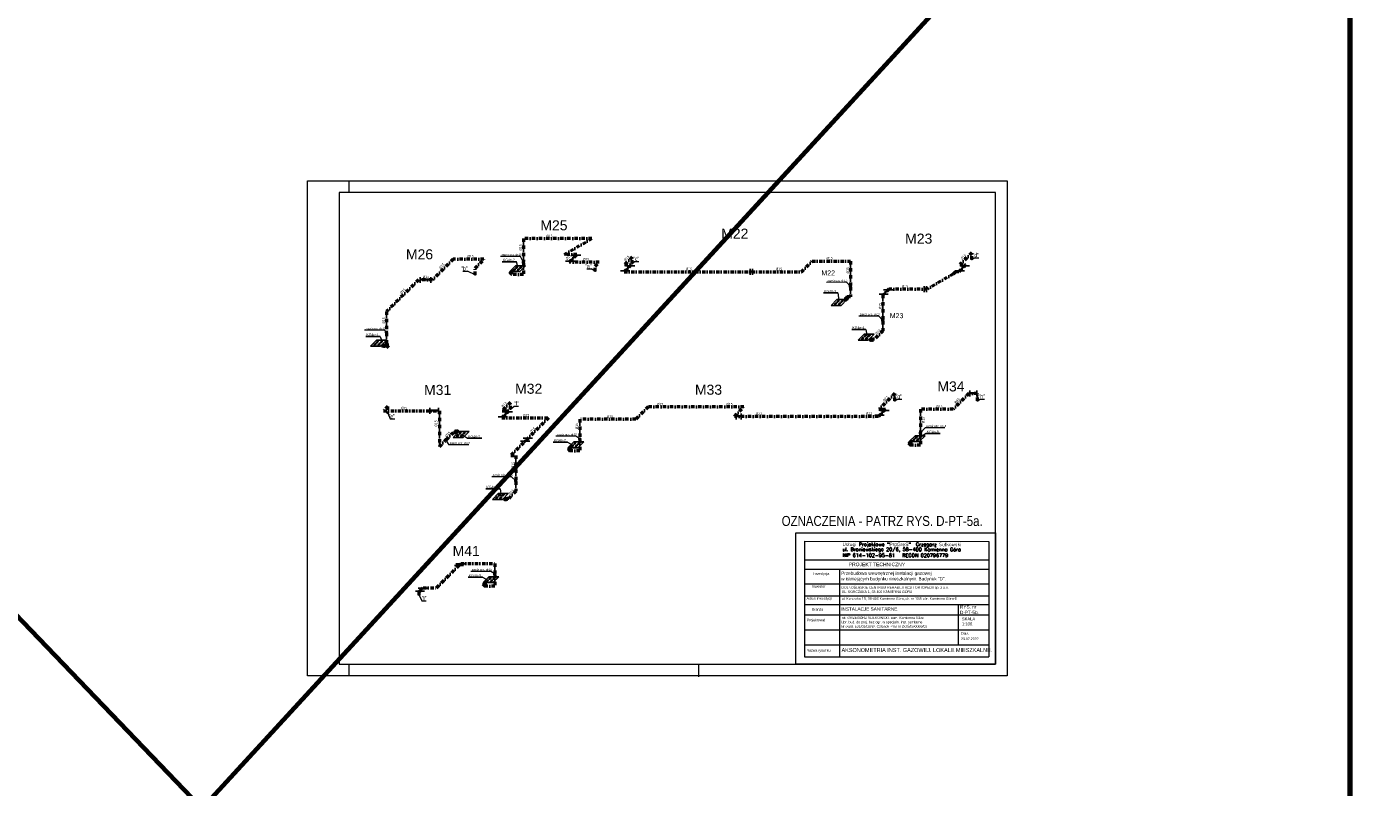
# Model space of a CAD drawing. Extents: x 34439 to 126910, y -74890 to 17912.
# Tile 77 of 144: x 93215 to 101296, y -55075 to -50514. Entities that reach past the tile are written whole.
import ezdxf

# ---------------------------------------------------------------- set-up
doc = ezdxf.new("R2010")
doc.units = 0
doc.header["$MEASUREMENT"] = 0
for name, pattern in [('ACAD_ISO03W100', [30, 12, -18]), ('DASHDOT', [8.5, 4, -2, 0.5, -2]), ('Przerywana długa', [1058333.301544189, 634999.990463, -423333.311081])]:
    doc.linetypes.add(name, pattern=pattern)
for name, color, linetype, lineweight in [('062', 62, 'Continuous', 0), ('_konstrukcja', 96, 'Continuous', 20), ('inst-gaz-rury', 50, 'Continuous', 50), ('inst. - CIENKA', 7, 'Continuous', 13), ('Opisy_wymiary.2D77', 7, 'Continuous', 0), ('Opisy_wymiary.2D88', 8, 'Continuous', 0), ('proj_gaz', 50, 'GAZ', 50), ('tabelka', 255, 'Continuous', 13), ('tabelka2', 251, 'Continuous', 13), ('URZADZANIA', 3, 'Continuous', 15), ('urzadzenia', 6, 'Continuous', 15), ('wymiar', 3, 'Continuous', 13), ('WYMIARKI', 10, 'Continuous', 13)]:
    doc.layers.add(name, color=color, linetype=linetype, lineweight=lineweight)
doc.layers.add('Opisy', color=2, linetype='Continuous')
doc.layers.add('urządzenia', color=140, linetype='Continuous')
doc.styles.add('GA4-ATR-TEXT', font='arial.ttf', dxfattribs={"width": 0.9})
doc.styles.add('GENERATED_STYLE_1', font='ARIAL.TTF')
doc.styles.get("Standard").update_dxf_attribs({"font": 'ARIALN.TTF'})
doc.styles.add('T.N.ROMAN', font='SIMPLEX')
doc.styles.add('WYMIAR', font='simplex.shx', dxfattribs={"width": 0.85, "height": 30})
doc.linetypes.add('GAZ', pattern='A,0.5,-0.2,["GAZ",Standard,S=0.1,R=0,X=-0.1,Y=-0.05],-0.25', length=0.95)

msp = doc.modelspace()

# ---------------------------------------------------------------- linework, layer by layer
for p, q in [((96447.2, -51920), (96503, -51920)), ((96484, -51883.2), (96539.8, -51883.2)), ((96808.2, -51946.9), (96864, -51946.9)), ((98816.5, -51946.9), (98872.3, -51946.9)), ((95575.3, -52014.6), (95575.3, -52049.9)), ((95639.3, -52014.6), (95639.3, -52049.9)), ((96778.5, -51976.6), (96834.3, -51976.6)), ((97556.2, -51965.9), (97556.2, -52001.3)), ((97571.2, -51965.9), (97571.2, -52001.3)), ((98786.8, -51976.6), (98842.6, -51976.6)), ((98329.9, -52117.6), (98385.7, -52117.6)), ((98356.1, -52091.4), (98411.9, -52091.4)), ((98600.2, -52070.1), (98600.2, -52105.4)), ((98615.2, -52070.1), (98615.2, -52105.4)), ((98875.4, -52695.9), (98875.4, -52731.2)), ((98917.4, -52695.9), (98917.4, -52731.2)), ((95632.8, -52799.9), (95632.8, -52835.2)), ((95684.8, -52799.9), (95684.8, -52835.2)), ((96073.6, -52823.3), (96129.4, -52823.3)), ((97471.9, -52833.7), (97471.9, -52869.1)), ((97501.9, -52833.7), (97501.9, -52869.1)), ((98305.4, -52844.4), (98361.2, -52844.4)), ((98335.1, -52814.7), (98390.9, -52814.7)), ((96043.9, -52853), (96099.7, -52853)), ((96176.8, -53000), (96232.7, -53000)), ((96194.5, -52982.4), (96250.3, -52982.4)), ((95788.9, -53736.3), (95844.8, -53736.3)), ((95780.5, -53744.8), (95836.3, -53744.8)), ((95546.3, -53899), (95602.1, -53899)), ((95564, -53881.3), (95619.8, -53881.3))]:
    msp.add_line(p, q)
at = {"layer": '062', "linetype": 'Przerywana długa', "flags": 128}
msp.add_lwpolyline([(94898.6, -51437.1), (99098.6, -51437.1), (99098.6, -54407.1), (94898.6, -54407.1)], close=True, dxfattribs=at)
at = {"layer": '_konstrukcja', "lineweight": 70, "ltscale": 50}
for p, q in [((103469.4, -45190), (84133.8, -66231.7)), ((103631.9, -64931.8), (84783.7, -45352.5))]:
    msp.add_line(p, q, dxfattribs=at)
at = {"layer": '_konstrukcja', "lineweight": 80, "ltscale": 50}
msp.add_lwpolyline([(86243.9, -46220.8), (101156.7, -46220.8), (101156.7, -64091.9), (86243.9, -64091.9)], close=True, dxfattribs=at)
at = {"layer": 'inst-gaz-rury', "linetype": 'DASHDOT', "ltscale": 5}
for p, q in [((96605.9, -51783.8), (96195.9, -51783.8)), ((96195.9, -51783.8), (96195.9, -51922.3)), ((96441.4, -51878.8), (96605.9, -51783.8)), ((96516.4, -51878.8), (96441.4, -51878.8)), ((96470.4, -51924.7), (96516.4, -51878.8)), ((98886.6, -51869.6), (98815.9, -51940.4)), ((98886.6, -51909.6), (98886.6, -51869.6)), ((95773.3, -51907.7), (95649.5, -52031.4)), ((95958.3, -51907.7), (95773.3, -51907.7)), ((95905.2, -51960.7), (95958.3, -51907.7)), ((95905.2, -52000.7), (95905.2, -51960.7)), ((96195.9, -51932.3), (96195.9, -51998.8)), ((96650.4, -51924.7), (96470.4, -51924.7)), ((96625.7, -51949.5), (96650.4, -51924.7)), ((96625.7, -51979.5), (96625.7, -51949.5)), ((96842.7, -51940.4), (96800.3, -51982.8)), ((96848.7, -51894.4), (96802.7, -51940.4)), ((96802.7, -51940.4), (96842.7, -51940.4)), ((96848.7, -51934.4), (96848.7, -51894.4)), ((97865.3, -51982.8), (97928.9, -51919.1)), ((97928.9, -51919.1), (98158.9, -51919.1)), ((98158.9, -51919.1), (98158.9, -52066.4)), ((98850.9, -51940.4), (98808.5, -51982.8)), ((98815.9, -51940.4), (98850.9, -51940.4)), ((95564.5, -52031.4), (95373.6, -52222.3)), ((95649.5, -52031.4), (95564.5, -52031.4)), ((96195.9, -51998.8), (96115.9, -51998.8)), ((96800.3, -51982.8), (97865.3, -51982.8)), ((98774.4, -51996.9), (98618.5, -52086.9)), ((98788.5, -51982.8), (98774.4, -51996.9)), ((98808.5, -51982.8), (98788.5, -51982.8)), ((98158.9, -52076.4), (98158.9, -52134.1)), ((98388.5, -52086.9), (98353.1, -52122.3)), ((98353.1, -52122.3), (98353.1, -52269.5)), ((98618.5, -52086.9), (98388.5, -52086.9)), ((98158.9, -52134.1), (98138.9, -52134.1)), ((95373.6, -52222.3), (95373.6, -52340.3)), ((98353.1, -52279.5), (98353.1, -52337.3)), ((95373.6, -52350.3), (95373.6, -52437.3)), ((98353.1, -52337.3), (98303.6, -52386.8)), ((96117.6, -52767.2), (96068.1, -52816.7)), ((96117.6, -52807.2), (96117.6, -52767.2)), ((98425, -52712.7), (98329.5, -52808.2)), ((98425, -52757.7), (98425, -52712.7)), ((98869.6, -52712.7), (98774.2, -52808.2)), ((98921.6, -52712.7), (98869.6, -52712.7)), ((98921.6, -52757.7), (98921.6, -52712.7)), ((95380.5, -52791.9), (95355.7, -52816.7)), ((95355.7, -52816.7), (95690.7, -52816.7)), ((95380.5, -52812.5), (95380.5, -52791.9)), ((95380.5, -52831.9), (95380.5, -52821.5)), ((95690.7, -52816.7), (95690.7, -53031.7)), ((96108.1, -52816.7), (96065.7, -52859.1)), ((96943.7, -52794), (96869.4, -52868.3)), ((97518.7, -52794), (96943.7, -52794)), ((97462.1, -52850.6), (97518.7, -52794)), ((98369.5, -52808.2), (98327.1, -52850.6)), ((98774.2, -52808.2), (98579.2, -52808.2)), ((98579.2, -52808.2), (98579.2, -52945.4)), ((96065.7, -52859.1), (96345.7, -52859.1)), ((96345.7, -52859.1), (96119.4, -53085.4)), ((96869.4, -52868.3), (96534.4, -52868.3)), ((96534.4, -52868.3), (96534.4, -52980.5)), ((98327.1, -52850.6), (97462.1, -52850.6)), ((95690.7, -53031.7), (95725.5, -52996.9)), ((95732.6, -52989.8), (95775.6, -52946.8)), ((96534.4, -52990.5), (96534.4, -53058.3)), ((98579.2, -52955.4), (98579.2, -53023.2)), ((96119.4, -53085.4), (96149.4, -53085.4)), ((96149.4, -53085.4), (96149.4, -53232.6)), ((96534.4, -53058.3), (96464.4, -53058.3)), ((98579.2, -53023.2), (98509.2, -53023.2)), ((96149.4, -53242.6), (96149.4, -53300.4)), ((96149.4, -53300.4), (96107, -53342.8)), ((95674.2, -53878.9), (95819.2, -53734)), ((95819.2, -53734), (96024.2, -53734)), ((96024.2, -53734), (96024.2, -53791.2)), ((96024.2, -53801.2), (96024.2, -53869)), ((95569.5, -53903.7), (95594.2, -53878.9)), ((95594.2, -53878.9), (95674.2, -53878.9)), ((96024.2, -53869), (95954.2, -53869)), ((95569.5, -53923.7), (95569.5, -53903.7))]:
    msp.add_line(p, q, dxfattribs=at)
at = {"layer": 'inst-gaz-rury', "linetype": 'Continuous'}
for p, q in [((96115.9, -51998.8), (96119.6, -51995.1)), ((98138.9, -52134.1), (98135.2, -52137.9)), ((95387.7, -52423.2), (95365.3, -52423.2)), ((98303.6, -52386.8), (98293.4, -52386.8)), ((95775.6, -52946.8), (95785.8, -52946.8)), ((96464.4, -53058.3), (96471.7, -53051)), ((98509.2, -53023.2), (98516.4, -53015.9)), ((96107, -53342.8), (96096.7, -53342.8)), ((95954.2, -53869), (95961.4, -53861.7))]:
    msp.add_line(p, q, dxfattribs=at)
at = {"layer": 'inst-gaz-rury', "ltscale": 50}
for p, q in [((95373.6, -52437.3), (95387.7, -52423.2)), ((96068.1, -52816.7), (96108.1, -52816.7)), ((98329.5, -52808.2), (98369.5, -52808.2))]:
    msp.add_line(p, q, dxfattribs=at)
at = {"layer": 'inst. - CIENKA', "ltscale": 0.05}
for p, q in [((96177.1, -51891.5), (96058.5, -51891.6)), ((98133.7, -52046.4), (98015.1, -52046.5)), ((98327.9, -52249.6), (98209.3, -52249.7)), ((95360.5, -52334.3), (95241.9, -52334.4)), ((98725.7, -52919.3), (98607.1, -52919.4)), ((96509.2, -52970.5), (96390.6, -52970.6)), ((95866.5, -53021.7), (95747.9, -53021.8)), ((96124.2, -53212.7), (96005.6, -53212.8)), ((95998.9, -53781.3), (95880.4, -53781.4))]:
    msp.add_line(p, q, dxfattribs=at)
at = {"layer": 'Opisy'}
for p, q in [((96068.2, -51922.8), (96153.1, -51922.9)), ((97997.4, -52110), (98082.2, -52110.1)), ((98166.7, -52329.3), (98251.5, -52329.4)), ((95249.5, -52370.6), (95334.3, -52370.6)), ((95860.4, -52982.3), (95945.3, -52982.4)), ((96374.4, -53005.2), (96459.3, -53005.3)), ((98612.9, -52954.5), (98697.7, -52954.5)), ((95970, -53285.4), (96054.9, -53285.4)), ((95864.2, -53816), (95949, -53816))]:
    msp.add_line(p, q, dxfattribs=at)
at = {"layer": 'Opisy_wymiary.2D77', "linetype": 'Continuous'}
for p, q in [((99028.6, -51507.1), (95088.6, -51507.1)), ((95088.6, -51507.1), (95088.6, -54337.1)), ((99028.6, -54337.1), (99028.6, -51507.1)), ((95088.6, -54337.1), (99028.6, -54337.1))]:
    msp.add_line(p, q, dxfattribs=at)
at = {"layer": 'Opisy_wymiary.2D88', "linetype": 'Continuous'}
for p, q in [((95148.6, -51507.1), (95148.6, -51437.1)), ((95148.6, -54407.1), (95148.6, -54337.1)), ((97248.6, -54413.5), (97248.6, -54343.5))]:
    msp.add_line(p, q, dxfattribs=at)
at = {"layer": 'proj_gaz', "linetype": 'Continuous'}
for points in [[(96119.6, -51995.1), (96116.7, -51986), (96125.8, -51991.5), (96122.4, -51980.7), (96132.8, -51982.8)], [(98135.2, -52137.9), (98138.1, -52146.9), (98129, -52141.5), (98132.4, -52152.2), (98122.1, -52150.2)], [(95365.3, -52423.2), (95361, -52431.6), (95358.4, -52421.3), (95353.2, -52431.4), (95347.4, -52422.6)], [(98293.4, -52386.8), (98289, -52395.2), (98286.4, -52384.9), (98281.2, -52395), (98275.4, -52386.2)], [(95785.8, -52946.8), (95790.2, -52938.4), (95792.8, -52948.7), (95798, -52938.6), (95803.8, -52947.4)], [(98516.4, -53015.9), (98513.6, -53006.8), (98522.7, -53012.3), (98519.2, -53001.5), (98529.6, -53003.6)], [(96471.7, -53051), (96468.8, -53041.9), (96477.9, -53047.4), (96474.5, -53036.6), (96484.8, -53038.7)], [(96096.7, -53342.8), (96092.3, -53351.3), (96089.8, -53341), (96084.6, -53351), (96078.7, -53342.2)], [(95961.4, -53861.7), (95958.6, -53852.7), (95967.7, -53858.1), (95964.2, -53847.4), (95974.6, -53849.4)]]:
    msp.add_spline(points, degree=3, dxfattribs=at)
at = {"layer": 'tabelka', "linetype": 'Continuous'}
msp.add_lwpolyline([(97831.1, -53550.6), (99028.6, -53550.6), (99028.6, -54337.1), (97831.1, -54337.1)], close=True, dxfattribs=at)
at = {"layer": 'tabelka2', "linetype": 'Continuous'}
msp.add_line((97883, -53599.3), (97883, -54294.6), dxfattribs=at)
at = {"layer": 'tabelka2'}
for p, q in [((97883, -53599.3), (98989.2, -53601)), ((98989.2, -53601), (98989.2, -54294.6)), ((97883, -53712), (98989.2, -53712)), ((97883, -53767.5), (98988.6, -53767.5)), ((98092.2, -53767.5), (98092.2, -54294.6)), ((97883, -53856.7), (98988.6, -53856.7)), ((97883, -53927.9), (98988.6, -53927.9)), ((97883, -53980.8), (98988.6, -53980.8)), ((98807.3, -54222.6), (98807.3, -53980.8)), ((97883, -54042.6), (98989.2, -54042.6)), ((97883, -54132.6), (98989.2, -54132.6)), ((97883, -54222.6), (98989.2, -54222.6)), ((97883, -54294.6), (98989.2, -54294.6))]:
    msp.add_line(p, q, dxfattribs=at)
at = {"layer": 'URZADZANIA'}
for p, q in [((96471.5, -51920), (96508.3, -51883.2)), ((96478.2, -51920), (96515, -51883.2)), ((96802.8, -51976.6), (96832.5, -51946.9)), ((96809.5, -51976.6), (96839.2, -51946.9)), ((98811, -51976.6), (98840.7, -51946.9)), ((98817.7, -51976.6), (98847.4, -51946.9)), ((98354.2, -52117.6), (98380.4, -52091.4)), ((98360.9, -52117.6), (98387.1, -52091.4)), ((96068.2, -52853), (96097.9, -52823.3)), ((96074.9, -52853), (96104.6, -52823.3)), ((98329.6, -52844.4), (98359.3, -52814.7)), ((98336.3, -52844.4), (98366, -52814.7)), ((96201.1, -53000), (96218.8, -52982.4)), ((96207.8, -53000), (96225.5, -52982.4)), ((95804.7, -53744.8), (95813.2, -53736.3)), ((95811.4, -53744.8), (95819.9, -53736.3)), ((95570.6, -53899), (95588.3, -53881.3)), ((95577.3, -53899), (95595, -53881.3))]:
    msp.add_line(p, q, dxfattribs=at)
at = {"layer": 'urzadzenia'}
for p, q in [((96187.6, -51922.1), (96187.6, -51932.3)), ((96190.9, -51927.6), (96187.6, -51927.6)), ((98150.6, -52066.2), (98150.6, -52076.4)), ((98153.9, -52071.6), (98150.6, -52071.6)), ((98344.8, -52269.3), (98344.8, -52279.5)), ((98348.2, -52274.8), (98344.8, -52274.8)), ((95365.3, -52340.1), (95365.3, -52350.3)), ((95368.6, -52345.6), (95365.3, -52345.6)), ((95726.9, -52983.8), (95719.6, -52991)), ((95725.3, -52990), (95723, -52987.7)), ((96526.1, -52980.3), (96526.1, -52990.5)), ((96529.5, -52985.8), (96526.1, -52985.8)), ((98570.9, -52945.2), (98570.9, -52955.4)), ((98574.2, -52950.7), (98570.9, -52950.7)), ((96141.1, -53232.4), (96141.1, -53242.6)), ((96144.4, -53237.9), (96141.1, -53237.9)), ((96015.9, -53791), (96015.9, -53801.2)), ((96019.2, -53796.5), (96015.9, -53796.5))]:
    msp.add_line(p, q, dxfattribs=at)
at = {"layer": 'urzadzenia', "linetype": 'Continuous'}
for p, q in [((95639.3, -52028.4), (95575.3, -52028.4)), ((95639.3, -52034.4), (95575.3, -52034.4)), ((97571.2, -51979.8), (97556.2, -51979.8)), ((97571.2, -51985.8), (97556.2, -51985.8)), ((98615.2, -52083.9), (98600.2, -52083.9)), ((98615.2, -52089.9), (98600.2, -52089.9)), ((98917.4, -52709.7), (98875.4, -52709.7)), ((98917.4, -52715.7), (98875.4, -52715.7)), ((95684.8, -52813.7), (95632.8, -52813.7)), ((95684.8, -52819.7), (95632.8, -52819.7)), ((97501.9, -52847.6), (97471.9, -52847.6)), ((97501.9, -52853.6), (97471.9, -52853.6))]:
    msp.add_line(p, q, dxfattribs=at)
at = {"layer": 'urzadzenia'}
for centre, radius in [((96195.9, -51927.3), 4.98), ((96848.7, -51934.4), 2.49), ((98886.6, -51909.6), 2.49), ((98886.6, -51909.6), 2.49), ((95905.2, -52000.7), 2.49), ((95905.2, -52000.7), 2.49), ((96625.7, -51979.5), 2.49), ((96625.7, -51979.5), 2.49), ((98158.9, -52071.4), 4.98), ((98353.1, -52274.5), 4.98), ((95373.6, -52345.3), 4.98), ((98425, -52757.7), 2.49), ((98425, -52757.7), 2.49), ((98921.6, -52757.7), 2.49), ((98921.6, -52757.7), 2.49), ((95380.5, -52831.9), 2.49), ((96117.6, -52807.2), 2.49), ((95729, -52993.4), 4.98), ((96534.4, -52985.5), 4.98), ((98579.2, -52950.4), 4.98), ((96149.4, -53237.6), 4.98), ((96024.2, -53796.2), 4.98), ((95569.5, -53923.7), 2.49), ((95569.5, -53923.7), 2.49)]:
    msp.add_circle(centre, radius, dxfattribs=at)
at = {"layer": 'urządzenia', "linetype": 'Continuous'}
for p, q in [((96113.5, -51981.7), (96148.5, -51946.7)), ((96178.5, -51946.7), (96148.5, -51946.7)), ((96173.5, -51981.7), (96208.5, -51946.7)), ((96208.5, -51946.7), (96178.5, -51946.7)), ((96113.5, -51981.7), (96143.5, -51981.7)), ((96143.5, -51981.7), (96173.5, -51981.7)), ((98042.3, -52185.1), (98077.3, -52150.1)), ((98042.3, -52185.1), (98072.3, -52185.1)), ((98072.3, -52185.1), (98102.3, -52185.1)), ((98107.3, -52150.1), (98077.3, -52150.1)), ((98102.3, -52185.1), (98137.3, -52150.1)), ((98137.3, -52150.1), (98107.3, -52150.1)), ((98205.2, -52392.8), (98240.2, -52357.8)), ((98270.2, -52357.8), (98240.2, -52357.8)), ((98265.2, -52392.8), (98300.2, -52357.8)), ((98300.2, -52357.8), (98270.2, -52357.8)), ((95277.2, -52429.2), (95312.2, -52394.2)), ((95277.2, -52429.2), (95307.2, -52429.2)), ((95307.2, -52429.2), (95337.2, -52429.2)), ((95342.2, -52394.2), (95312.2, -52394.2)), ((95337.2, -52429.2), (95372.2, -52394.2)), ((95372.2, -52394.2), (95342.2, -52394.2)), ((98205.2, -52392.8), (98235.2, -52392.8)), ((98235.2, -52392.8), (98265.2, -52392.8)), ((95773.6, -52976.8), (95808.6, -52941.8)), ((95773.6, -52976.8), (95803.6, -52976.8)), ((95803.6, -52976.8), (95833.6, -52976.8)), ((95838.6, -52941.8), (95808.6, -52941.8)), ((95833.6, -52976.8), (95868.6, -52941.8)), ((95868.6, -52941.8), (95838.6, -52941.8)), ((96461.8, -53039), (96496.8, -53004)), ((96526.8, -53004), (96496.8, -53004)), ((96521.8, -53039), (96556.8, -53004)), ((96556.8, -53004), (96526.8, -53004)), ((98511.4, -53001.7), (98546.4, -52966.7)), ((98511.4, -53001.7), (98541.4, -53001.7)), ((98541.4, -53001.7), (98571.4, -53001.7)), ((98576.4, -52966.7), (98546.4, -52966.7)), ((98571.4, -53001.7), (98606.4, -52966.7)), ((98606.4, -52966.7), (98576.4, -52966.7)), ((96461.8, -53039), (96491.8, -53039)), ((96491.8, -53039), (96521.8, -53039)), ((96008.6, -53348.9), (96043.6, -53313.9)), ((96073.6, -53313.9), (96043.6, -53313.9)), ((96068.6, -53348.9), (96103.6, -53313.9)), ((96103.6, -53313.9), (96073.6, -53313.9)), ((96008.6, -53348.9), (96038.6, -53348.9)), ((96038.6, -53348.9), (96068.6, -53348.9)), ((95952.5, -53848.6), (95987.5, -53813.6)), ((96017.5, -53813.6), (95987.5, -53813.6)), ((96012.5, -53848.6), (96047.5, -53813.6)), ((96047.5, -53813.6), (96017.5, -53813.6)), ((95952.5, -53848.6), (95982.5, -53848.6)), ((95982.5, -53848.6), (96012.5, -53848.6))]:
    msp.add_line(p, q, dxfattribs=at)
for centre in [(96155.4, -51956.4), (96179.1, -51956.4), (96140.4, -51971.4), (96164.1, -51971.4), (98069.2, -52174.8), (98084.2, -52159.8), (98092.9, -52174.8), (98107.9, -52159.8), (98247.2, -52367.6), (98270.9, -52367.6), (95304.2, -52419), (95319.2, -52404), (95327.9, -52419), (95342.9, -52404), (98232.2, -52382.6), (98255.9, -52382.6), (95800.5, -52966.5), (95815.5, -52951.5), (95824.2, -52966.5), (95839.2, -52951.5), (96503.7, -53013.7), (96527.4, -53013.7), (98538.4, -52991.4), (98553.4, -52976.4), (98562.1, -52991.4), (98577.1, -52976.4), (96488.7, -53028.7), (96512.4, -53028.7), (96035.5, -53338.6), (96050.5, -53323.6), (96059.2, -53338.6), (96074.2, -53323.6), (95994.5, -53823.3), (96018.2, -53823.3), (95979.5, -53838.3), (96003.2, -53838.3)]:
    msp.add_ellipse(centre, major_axis=(4.9, 4.9), ratio=0.470588, dxfattribs=at)
at = {"layer": 'wymiar'}
for p, q in [((96160.8, -51952.5), (96153.1, -51922.9)), ((98082.2, -52110.1), (98089.1, -52154.9)), ((98251.5, -52329.4), (98258.4, -52374.2)), ((95334.3, -52370.6), (95342.2, -52394.2)), ((95729, -52993.4), (95747.9, -53021.8)), ((95829.1, -52961.6), (95860.4, -52982.3)), ((96459.3, -53005.3), (96492.6, -53023.4)), ((98612.9, -52954.5), (98591.4, -52966.7)), ((96054.9, -53285.4), (96061.7, -53330.3)), ((95949, -53816), (95982.4, -53834.1))]:
    msp.add_line(p, q, dxfattribs=at)
at = {"layer": 'WYMIARKI'}
for p, q in [((96195.9, -51927.3), (96177.1, -51891.5)), ((98158.9, -52071.4), (98133.7, -52046.4)), ((98353.1, -52274.5), (98327.9, -52249.6)), ((95373.6, -52345.3), (95360.5, -52334.3)), ((98579.2, -52950.4), (98607.1, -52919.4)), ((96534.4, -52985.5), (96509.2, -52970.5)), ((96149.4, -53237.6), (96124.2, -53212.7)), ((96024.2, -53796.2), (95998.9, -53781.3))]:
    msp.add_line(p, q, dxfattribs=at)
at = {"layer": 'WYMIARKI', "ltscale": 50}
for p, q in [((96848.7, -51934.4), (96861.9, -51921.1)), ((96861.9, -51921.1), (96888.2, -51921.1)), ((98886.6, -51909.6), (98901.8, -51899.1)), ((98901.8, -51899.1), (98928.1, -51899.1)), ((95832.4, -51980), (95858.7, -51980)), ((95905.2, -52000.7), (95858.7, -51980)), ((96575.7, -51965.4), (96602, -51965.4)), ((96625.7, -51979.5), (96602, -51965.4)), ((98425, -52757.7), (98439.6, -52747)), ((98439.6, -52747), (98465.8, -52747)), ((98921.6, -52757.7), (98936.6, -52746.7)), ((98936.6, -52746.7), (98962.9, -52746.7)), ((95380.5, -52831.9), (95396.1, -52865.9)), ((96117.6, -52807.2), (96139.3, -52788.7)), ((96139.3, -52788.7), (96165.5, -52788.7)), ((95396.1, -52865.9), (95422.3, -52865.9)), ((95569.5, -53923.7), (95584.3, -53957.8)), ((95584.3, -53957.8), (95610.6, -53957.8))]:
    msp.add_line(p, q, dxfattribs=at)

# ---------------------------------------------------------------- texts
at = {"style": 'GENERATED_STYLE_1'}
for s, p in [('KG4p-2', (96071.5, -51919.7)), ('KG4p-3', (98000.7, -52106.8)), ('KG4p-1', (95252.7, -52367.4)), ('KG4p-4', (98169.9, -52326.1)), ('KG4p-5', (95863.7, -52979.1)), ('KG4p-7', (96377.7, -53002)), ('KG4p-8', (98616.1, -52951.3)), ('KG4p-6', (95973.3, -53282.2)), ('KG4p-9', (95867.4, -53812.8))]:
    msp.add_text(s, height=15, dxfattribs=at).set_placement(p)
at = {"layer": '_konstrukcja', "linetype": 'Continuous', "attachment_point": 7, "style": 'GENERATED_STYLE_1'}
for s, insert, char_height in [('M25', (96296.8, -51735.2), 60), ('M22', (97382.5, -51784.1), 60), ('M23', (98486.8, -51814.9), 60), ('M26', (95489.9, -51909), 60), ('M22', (97984.1, -52005.2), 30), ('M23', (98394.5, -52261.9), 30), ('M31', (95598.6, -52722.7), 60), ('M32', (96145.3, -52716), 60), ('M33', (97224.8, -52721.8), 60), ('M34', (98680.1, -52701.9), 60), ('M41', (95770.1, -53688.8), 60)]:
    msp.add_mtext(s, dxfattribs=dict(at, insert=insert, char_height=char_height))
at = {"layer": 'tabelka2', "style": 'GENERATED_STYLE_1'}
for s, p in [('Projektował', (97897, -54080.2)), ('inż. GRZEGORZ SUŁKOWSKI, zam. Kamienna Góra', (98101.3, -54067)), ('Upr. bud. do proj. bez ogr. w specjaln. inst. sanitarne', (98101.3, -54092.5)), ('Nr ewid. 591/01/DUW. Członek PIIB nr DOŚ/IS/0069/02', (98101.3, -54119))]:
    msp.add_text(s, height=15, dxfattribs=at).set_placement(p)
at = {"layer": 'tabelka2', "style": 'GENERATED_STYLE_1', "width": 0.9}
msp.add_text('AKSONOMETRIA INST. GAZOWEJ. LOKALE MIESZKALNE. ', height=24, dxfattribs=at).set_placement((98104.7, -54265.1))
at = {"layer": 'tabelka2', "char_height": 21.327, "width": 2654.47, "attachment_point": 1, "rotation": 359.90937, "style": 'T.N.ROMAN'}
for s, insert in [('ul. Broniewskiego 20/6, 58-400 Kamienna Góra\\PNIP 614-102-95-81   REGON 020796779', (98110.4, -53637.8)), ('Usługi Projektowe "{\\fBrush Script MT|b0|i0|c0|p66;ProGreS}"  Grzegorz Sułkowski', (98110.4, -53607.7))]:
    msp.add_mtext(s, dxfattribs=dict(at, insert=insert))
at = {"layer": 'tabelka2', "attachment_point": 1}
for s, insert, char_height, width, style in [('PROJEKT TECHNICZNY', (98148.2, -53728.5), 21.349, 2657.127, 'GENERATED_STYLE_1'), ('{\\fArial|b0|i0|c238|p0;Inwestycja }', (97933.3, -53786.8), 15, 1107.136, 'GENERATED_STYLE_1'), ('Przebudowa wewnętrznej instalacji gazowej\\Pw istniejącym budynku mieszkalnym. Budynek "D".', (98102.6, -53781.8), 20, 1469.909, 'GENERATED_STYLE_1'), ('Inwestor}', (97927.8, -53863.6), 15, 1107.136, 'GENERATED_STYLE_1'), ('DOLNOŚLĄSKIE CENTRUM REHABILITACJI i ORTOPEDII sp. z o.o.', (98104.8, -53870.1), 15, 1107.136, 'GA4-ATR-TEXT'), ('UL. KORCZAKA 1, 58-400 KAMIENNA GÓRA', (98105.5, -53895.7), 15, 1107.136, 'GA4-ATR-TEXT'), ('Adres inwestycji}', (97895, -53936.1), 15, 1107.136, 'GENERATED_STYLE_1'), ('ul. Korczaka 1D, 58-400 Kamienna Góra, dz. nr 10/5 obr. Kamienna Góra-8', (98106.6, -53936.8), 15, 1107.136, 'GA4-ATR-TEXT'), ('Branża}', (97927.8, -54001.3), 15, 1107.136, 'GENERATED_STYLE_1'), ('INSTALACJE SANITARNE. ', (98102.5, -53997), 20, 1107.136, 'GENERATED_STYLE_1'), ('{\\fArial|b0|i0|c238|p0;RYS. nr \\PD-PT-5b.}', (98816.1, -53984.2), 20, 1107.136, 'GENERATED_STYLE_1'), ('{\\fArial|b0|i0|c238|p0;SKALA \\P1:100.}', (98827.1, -54057.8), 17.791, 1107.136, 'GENERATED_STYLE_1'), ('29.07.2022', (98822.3, -54178.5), 15, 1107.136, 'GENERATED_STYLE_1'), ('Data}', (98822.3, -54144.9), 15, 1107.136, 'GENERATED_STYLE_1'), ('Nazwa rysunku }', (97894.8, -54247.6), 15, 1107.136, 'GENERATED_STYLE_1')]:
    msp.add_mtext(s, dxfattribs=dict(at, insert=insert, char_height=char_height, width=width, style=style))
at = {"layer": 'URZADZANIA', "linetype": 'ACAD_ISO03W100', "ltscale": 500, "char_height": 25, "width": 533.271, "attachment_point": 3, "style": 'WYMIAR'}
for s, insert in [('{\\fArial Narrow|b0|i0|c238|p0;"d"}', (98930.1, -51870.4)), ('{\\fArial Narrow|b0|i0|c238|p0;"b"}', (95860.7, -51951.3)), ('{\\fArial Narrow|b0|i0|c238|p0;"a"}', (96604, -51936.8)), ('{\\fArial Narrow|b0|i0|c238|p0;"c"}', (96890.3, -51892.5)), ('{\\fArial Narrow|b0|i0|c238|p0;"f"}', (96167.6, -52760.1)), ('{\\fArial Narrow|b0|i0|c238|p0;"g"}', (98467.9, -52718.3)), ('{\\fArial Narrow|b0|i0|c238|p0;"h"}', (98964.9, -52718.1)), ('{\\fArial Narrow|b0|i0|c238|p0;"e"}', (95424.4, -52837.2)), ('{\\fArial Narrow|b0|i0|c238|p0;"i"}', (95612.7, -53929.2))]:
    msp.add_mtext(s, dxfattribs=dict(at, insert=insert))
at = {"layer": 'WYMIARKI', "attachment_point": 1}
for s, insert, char_height, width in [('{\\fTahoma|b0|i0|c238|p8;%%c15}', (96331.6, -51761), 15, 253.75), ('{\\fArial Narrow|b0|i0|c238|p0;zawór odc. dn15}', (96063.9, -51874.5), 12, 314.121), ('{\\fTahoma|b0|i0|c238|p8;%%c15}', (95858.9, -51882.4), 15, 253.75), ('{\\fTahoma|b0|i0|c238|p8;%%c15}', (96553.2, -51900.3), 15, 253.75), ('{\\fTahoma|b0|i0|c238|p8;%%c15}', (97170.3, -51958.5), 15, 253.75), ('{\\fTahoma|b0|i0|c238|p8;%%c15}', (97710.4, -51959), 15, 253.75), ('{\\fTahoma|b0|i0|c238|p8;%%c15}', (98014.7, -51893.9), 15, 253.75), ('{\\fTahoma|b0|i0|c238|p8;%%c15}', (95591, -52005.7), 15, 253.75), ('{\\fArial Narrow|b0|i0|c238|p0;zawór odc. dn15}', (98020.5, -52029.5), 12, 314.121), ('{\\fTahoma|b0|i0|c238|p8;%%c15}', (98467.1, -52062.9), 15, 253.75), ('{\\fArial Narrow|b0|i0|c238|p0;zawór odc. dn15}', (98214.7, -52232.6), 12, 314.121), ('{\\fArial Narrow|b0|i0|c238|p0;zawór odc. dn15}', (95247.4, -52317.4), 12, 314.121), ('{\\fTahoma|b0|i0|c238|p8;%%c15}', (96997.2, -52770.1), 15, 253.75), ('{\\fTahoma|b0|i0|c238|p8;%%c15}', (97413.4, -52770.1), 15, 253.75), ('{\\fTahoma|b0|i0|c238|p8;%%c15}', (95460.3, -52793.6), 15, 253.75), ('{\\fTahoma|b0|i0|c238|p8;%%c15}', (96192.4, -52835.9), 15, 253.75), ('{\\fTahoma|b0|i0|c238|p8;%%c15}', (96696.3, -52844.8), 15, 253.75), ('{\\fTahoma|b0|i0|c238|p8;%%c22}', (97589.3, -52827.9), 15, 253.75), ('{\\fTahoma|b0|i0|c238|p8;%%c22}', (98250.6, -52825.7), 15, 253.75), ('{\\fTahoma|b0|i0|c238|p8;%%c15}', (98672.6, -52784.3), 15, 253.75), ('{\\fArial Narrow|b0|i0|c238|p0;zawór odc. dn15}', (98612.5, -52902.4), 12, 314.121), ('{\\fArial Narrow|b0|i0|c238|p0;zawór odc. dn15}', (95753.3, -53004.7), 12, 314.121), ('{\\fArial Narrow|b0|i0|c238|p0;zawór odc. dn15}', (96396, -52953.6), 12, 314.121), ('{\\fArial Narrow|b0|i0|c238|p0;zawór odc. dn15}', (96011, -53195.7), 12, 314.121), ('{\\fArial Narrow|b0|i0|c238|p0;OZNACZENIA - PATRZ RYS. D-PT-5a.}', (97745.4, -53448.5), 60, 1290.016), ('{\\fArial Narrow|b0|i0|c238|p0;zawór odc. dn15}', (95885.8, -53764.3), 12, 314.121)]:
    msp.add_mtext(s, dxfattribs=dict(at, insert=insert, char_height=char_height, width=width))
at = {"layer": 'WYMIARKI', "char_height": 15, "width": 253.75, "attachment_point": 1}
for s, insert, rotation in [('{\\fTahoma|b0|i0|c238|p8;%%c15}', (96170.6, -51856.2), 90), ('{\\fTahoma|b0|i0|c238|p8;%%c15}', (96446.5, -51902.9), 45), ('{\\fTahoma|b0|i0|c238|p8;%%c15}', (98817.6, -51901.6), 45), ('{\\fTahoma|b0|i0|c238|p8;%%c15}', (95686.4, -51956.2), 45), ('{\\fTahoma|b0|i0|c238|p8;%%c15}', (96795.7, -51910.3), 45), ('{\\fTahoma|b0|i0|c238|p8;%%c15}', (98134.5, -51993), 90), ('{\\fTahoma|b0|i0|c238|p8;%%c15}', (95452.2, -52107), 45), ('{\\fTahoma|b0|i0|c238|p8;%%c15}', (98329, -52208.4), 90), ('{\\fTahoma|b0|i0|c238|p8;%%c15}', (95348.9, -52294.5), 90), ('{\\fTahoma|b0|i0|c238|p8;%%c15}', (98305.3, -52351.3), 45), ('{\\fTahoma|b0|i0|c238|p8;%%c15}', (96061.5, -52789.3), 45), ('{\\fTahoma|b0|i0|c238|p8;%%c22}', (98350.1, -52754.2), 45), ('{\\fTahoma|b0|i0|c238|p8;%%c15}', (98780.4, -52765.2), 45), ('{\\fTahoma|b0|i0|c238|p8;%%c15}', (95662.7, -52912.6), 90), ('{\\fTahoma|b0|i0|c238|p8;%%c15}', (96232, -52941), 45), ('{\\fTahoma|b0|i0|c238|p8;%%c15}', (96507.8, -52928.1), 90), ('{\\fTahoma|b0|i0|c238|p8;%%c15}', (98588.2, -52891.9), 90), ('{\\fTahoma|b0|i0|c238|p8;%%c15}', (95722.4, -52967), 45), ('{\\fTahoma|b0|i0|c238|p8;%%c15}', (96124.6, -53161.6), 90), ('{\\fTahoma|b0|i0|c238|p8;%%c15}', (96103.5, -53312.8), 45)]:
    msp.add_mtext(s, dxfattribs=dict(at, insert=insert, rotation=rotation))

doc.saveas('drawing.dxf')
